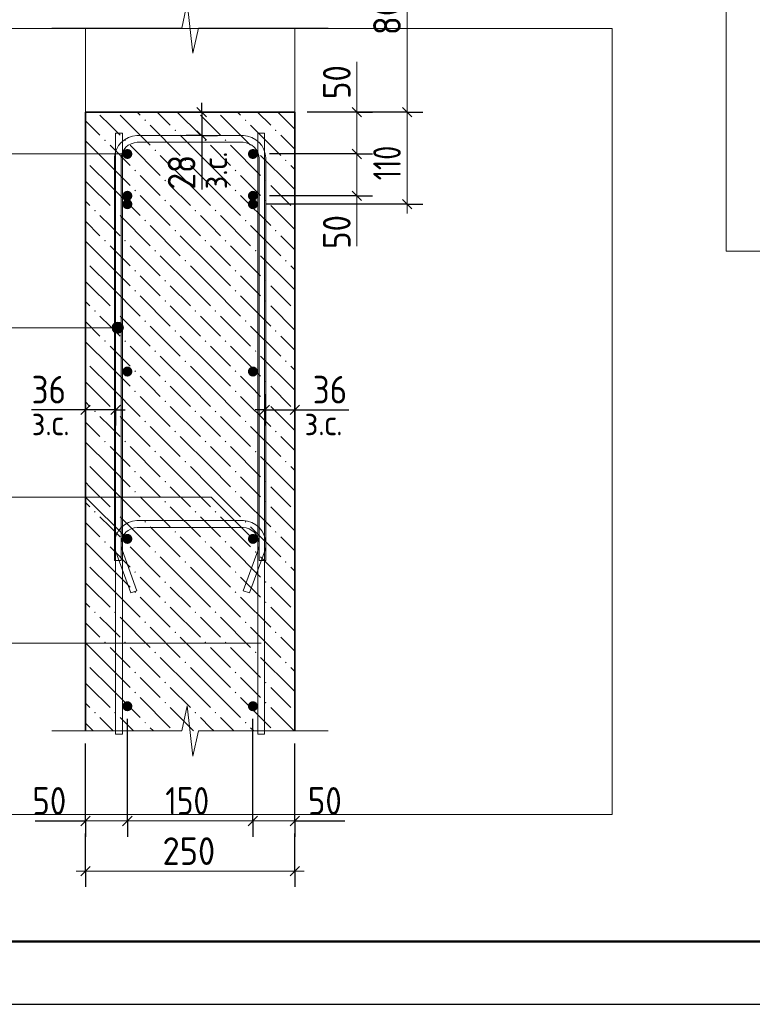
# Model space of a CAD drawing. Header units: millimetres. Extents: x 0 to 42000, y 0 to 29700.
# Tile 6 of 23: x 15552 to 21387, y 0 to 7845. Entities that reach past the tile are written whole.
import ezdxf

# ---------------------------------------------------------------- set-up
doc = ezdxf.new("R2010")
doc.units = ezdxf.units.MM
for name, color, linetype, lineweight in [('Standard', 7, 'Continuous', 25), ('ЖБ Стена верхний уровень', 7, 'Continuous', 35), ('Позиционная метка линия выноска', 7, 'Continuous', 13), ('Примечания', 7, 'Continuous', 13), ('Размерная линия_ общее', 7, 'Continuous', 13), ('Стена обрамление Г-обр.', 7, 'Continuous', 35), ('Стена обрамление П-обр.', 7, 'Continuous', 35), ('Стена фоновая арматура У1', 7, 'Continuous', 18), ('Стена фоновая арматура Х1', 7, 'Continuous', 35), ('Стена фоновая затяжка С-обр.', 52, 'Continuous', 25)]:
    doc.layers.add(name, color=color, linetype=linetype, lineweight=lineweight)
doc.layers.add('Размерная выноска', color=7, linetype='Continuous')
doc.styles.add('ISOCPEUR', font='txt')

msp = doc.modelspace()

# ---------------------------------------------------------------- hatches: boundary and pattern name
at = {"layer": 'ЖБ Стена верхний уровень', "linetype": 'Continuous', "lineweight": 18, "transparency": 33554687}
for points in [[(16545.2, 7043.9), (16551.7, 7050.4), (16558.2, 7043.9), (16551.7, 7037.4)], [(17345.2, 7043.9), (17351.7, 7050.4), (17358.2, 7043.9), (17351.7, 7037.4)], [(16785.2, 6963.9), (16791.7, 6970.4), (16798.2, 6963.9), (16791.7, 6957.4)], [(17585.2, 6963.9), (17591.7, 6970.4), (17598.2, 6963.9), (17591.7, 6957.4)], [(16225.2, 6883.9), (16231.7, 6890.4), (16238.2, 6883.9), (16231.7, 6877.4)], [(16385.2, 6883.9), (16391.7, 6890.4), (16398.2, 6883.9), (16391.7, 6877.4)], [(17025.2, 6883.9), (17031.7, 6890.4), (17038.2, 6883.9), (17031.7, 6877.4)], [(17185.2, 6883.9), (17191.7, 6890.4), (17198.2, 6883.9), (17191.7, 6877.4)], [(16625.2, 6803.9), (16631.7, 6810.4), (16638.2, 6803.9), (16631.7, 6797.4)], [(17425.2, 6803.9), (17431.7, 6810.4), (17438.2, 6803.9), (17431.7, 6797.4)], [(16076.6, 6725.5), (16078.2, 6723.9), (16076.6, 6722.3)], [(16865.2, 6723.9), (16871.7, 6730.4), (16878.2, 6723.9), (16871.7, 6717.4)], [(17665.2, 6723.9), (17671.7, 6730.4), (17678.2, 6723.9), (17671.7, 6717.4)], [(16465.2, 6643.9), (16471.7, 6650.4), (16478.2, 6643.9), (16471.7, 6637.4)], [(17265.2, 6643.9), (17271.7, 6650.4), (17278.2, 6643.9), (17271.7, 6637.4)], [(16705.2, 6563.9), (16711.7, 6570.4), (16718.2, 6563.9), (16711.7, 6557.4)], [(17505.2, 6563.9), (17511.7, 6570.4), (17518.2, 6563.9), (17511.7, 6557.4)], [(16465.2, 6483.9), (16471.7, 6490.4), (16478.2, 6483.9), (16471.7, 6477.4)], [(17265.2, 6483.9), (17271.7, 6490.4), (17278.2, 6483.9), (17271.7, 6477.4)], [(16705.2, 6403.9), (16711.7, 6410.4), (16718.2, 6403.9), (16711.7, 6397.4)], [(17505.2, 6403.9), (17511.7, 6410.4), (17518.2, 6403.9), (17511.7, 6397.4)], [(16145.2, 6323.9), (16151.7, 6330.4), (16158.2, 6323.9), (16151.7, 6317.4)], [(16305.2, 6323.9), (16311.7, 6330.4), (16318.2, 6323.9), (16311.7, 6317.4)], [(16945.2, 6323.9), (16951.7, 6330.4), (16958.2, 6323.9), (16951.7, 6317.4)], [(17105.2, 6323.9), (17111.7, 6330.4), (17118.2, 6323.9), (17111.7, 6317.4)], [(16545.2, 6243.9), (16551.7, 6250.4), (16558.2, 6243.9), (16551.7, 6237.4)], [(17345.2, 6243.9), (17351.7, 6250.4), (17358.2, 6243.9), (17351.7, 6237.4)], [(16785.2, 6163.9), (16791.7, 6170.4), (16798.2, 6163.9), (16791.7, 6157.4)], [(17585.2, 6163.9), (17591.7, 6170.4), (17598.2, 6163.9), (17591.7, 6157.4)], [(16225.2, 6083.9), (16231.7, 6090.4), (16238.2, 6083.9), (16231.7, 6077.4)], [(16385.2, 6083.9), (16391.7, 6090.4), (16398.2, 6083.9), (16391.7, 6077.4)], [(17025.2, 6083.9), (17031.7, 6090.4), (17038.2, 6083.9), (17031.7, 6077.4)], [(17185.2, 6083.9), (17191.7, 6090.4), (17198.2, 6083.9), (17191.7, 6077.4)], [(16625.2, 6003.9), (16631.7, 6010.4), (16638.2, 6003.9), (16631.7, 5997.4)], [(17425.2, 6003.9), (17431.7, 6010.4), (17438.2, 6003.9), (17431.7, 5997.4)], [(16076.6, 5925.5), (16078.2, 5923.9), (16076.6, 5922.3)], [(16865.2, 5923.9), (16871.7, 5930.4), (16878.2, 5923.9), (16871.7, 5917.4)], [(17665.2, 5923.9), (17671.7, 5930.4), (17678.2, 5923.9), (17671.7, 5917.4)], [(16465.2, 5843.9), (16471.7, 5850.4), (16478.2, 5843.9), (16471.7, 5837.4)], [(17265.2, 5843.9), (17271.7, 5850.4), (17278.2, 5843.9), (17271.7, 5837.4)], [(16705.2, 5763.9), (16711.7, 5770.4), (16718.2, 5763.9), (16711.7, 5757.4)], [(17505.2, 5763.9), (17511.7, 5770.4), (17518.2, 5763.9), (17511.7, 5757.4)], [(16465.2, 5683.9), (16471.7, 5690.4), (16478.2, 5683.9), (16471.7, 5677.4)], [(17265.2, 5683.9), (17271.7, 5690.4), (17278.2, 5683.9), (17271.7, 5677.4)], [(16705.2, 5603.9), (16711.7, 5610.4), (16718.2, 5603.9), (16711.7, 5597.4)], [(17505.2, 5603.9), (17511.7, 5610.4), (17518.2, 5603.9), (17511.7, 5597.4)], [(16145.2, 5523.9), (16151.7, 5530.4), (16158.2, 5523.9), (16151.7, 5517.4)], [(16305.2, 5523.9), (16311.7, 5530.4), (16318.2, 5523.9), (16311.7, 5517.4)], [(16945.2, 5523.9), (16951.7, 5530.4), (16958.2, 5523.9), (16951.7, 5517.4)], [(17105.2, 5523.9), (17111.7, 5530.4), (17118.2, 5523.9), (17111.7, 5517.4)], [(16545.2, 5443.9), (16551.7, 5450.4), (16558.2, 5443.9), (16551.7, 5437.4)], [(17345.2, 5443.9), (17351.7, 5450.4), (17358.2, 5443.9), (17351.7, 5437.4)], [(16785.2, 5363.9), (16791.7, 5370.4), (16798.2, 5363.9), (16791.7, 5357.4)], [(17585.2, 5363.9), (17591.7, 5370.4), (17598.2, 5363.9), (17591.7, 5357.4)], [(16225.2, 5283.9), (16231.7, 5290.4), (16238.2, 5283.9), (16231.7, 5277.4)], [(16385.2, 5283.9), (16391.7, 5290.4), (16398.2, 5283.9), (16391.7, 5277.4)], [(17025.2, 5283.9), (17031.7, 5290.4), (17038.2, 5283.9), (17031.7, 5277.4)], [(17185.2, 5283.9), (17191.7, 5290.4), (17198.2, 5283.9), (17191.7, 5277.4)], [(16625.2, 5203.9), (16631.7, 5210.4), (16638.2, 5203.9), (16631.7, 5197.4)], [(17425.2, 5203.9), (17431.7, 5210.4), (17438.2, 5203.9), (17431.7, 5197.4)], [(16076.6, 5125.5), (16078.2, 5123.9), (16076.6, 5122.3)], [(16865.2, 5123.9), (16871.7, 5130.4), (16878.2, 5123.9), (16871.7, 5117.4)], [(17665.2, 5123.9), (17671.7, 5130.4), (17678.2, 5123.9), (17671.7, 5117.4)], [(16465.2, 5043.9), (16471.7, 5050.4), (16478.2, 5043.9), (16471.7, 5037.4)], [(17265.2, 5043.9), (17271.7, 5050.4), (17278.2, 5043.9), (17271.7, 5037.4)], [(16705.2, 4963.9), (16711.7, 4970.4), (16718.2, 4963.9), (16711.7, 4957.4)], [(17505.2, 4963.9), (17511.7, 4970.4), (17518.2, 4963.9), (17511.7, 4957.4)], [(16465.2, 4883.9), (16471.7, 4890.4), (16478.2, 4883.9), (16471.7, 4877.4)], [(17265.2, 4883.9), (17271.7, 4890.4), (17278.2, 4883.9), (17271.7, 4877.4)], [(16705.2, 4803.9), (16711.7, 4810.4), (16718.2, 4803.9), (16711.7, 4797.4)], [(17505.2, 4803.9), (17511.7, 4810.4), (17518.2, 4803.9), (17511.7, 4797.4)], [(16145.2, 4723.9), (16151.7, 4730.4), (16158.2, 4723.9), (16151.7, 4717.4)], [(16305.2, 4723.9), (16311.7, 4730.4), (16318.2, 4723.9), (16311.7, 4717.4)], [(16945.2, 4723.9), (16951.7, 4730.4), (16958.2, 4723.9), (16951.7, 4717.4)], [(17105.2, 4723.9), (17111.7, 4730.4), (17118.2, 4723.9), (17111.7, 4717.4)], [(16545.2, 4643.9), (16551.7, 4650.4), (16558.2, 4643.9), (16551.7, 4637.4)], [(17345.2, 4643.9), (17351.7, 4650.4), (17358.2, 4643.9), (17351.7, 4637.4)], [(16785.2, 4563.9), (16791.7, 4570.4), (16798.2, 4563.9), (16791.7, 4557.4)], [(17585.2, 4563.9), (17591.7, 4570.4), (17598.2, 4563.9), (17591.7, 4557.4)], [(16225.2, 4483.9), (16231.7, 4490.4), (16238.2, 4483.9), (16231.7, 4477.4)], [(16385.2, 4483.9), (16391.7, 4490.4), (16398.2, 4483.9), (16391.7, 4477.4)], [(17025.2, 4483.9), (17031.7, 4490.4), (17038.2, 4483.9), (17031.7, 4477.4)], [(17185.2, 4483.9), (17191.7, 4490.4), (17198.2, 4483.9), (17191.7, 4477.4)], [(16625.2, 4403.9), (16631.7, 4410.4), (16638.2, 4403.9), (16631.7, 4397.4)], [(17425.2, 4403.9), (17431.7, 4410.4), (17438.2, 4403.9), (17431.7, 4397.4)], [(16076.6, 4325.5), (16078.2, 4323.9), (16076.6, 4322.3)], [(16865.2, 4323.9), (16871.7, 4330.4), (16878.2, 4323.9), (16871.7, 4317.4)], [(17665.2, 4323.9), (17671.7, 4330.4), (17678.2, 4323.9), (17671.7, 4317.4)], [(16465.2, 4243.9), (16471.7, 4250.4), (16478.2, 4243.9), (16471.7, 4237.4)], [(17265.2, 4243.9), (17271.7, 4250.4), (17278.2, 4243.9), (17271.7, 4237.4)], [(16705.2, 4163.9), (16711.7, 4170.4), (16718.2, 4163.9), (16711.7, 4157.4)], [(17505.2, 4163.9), (17511.7, 4170.4), (17518.2, 4163.9), (17511.7, 4157.4)], [(16465.2, 4083.9), (16471.7, 4090.4), (16478.2, 4083.9), (16471.7, 4077.4)], [(17265.2, 4083.9), (17271.7, 4090.4), (17278.2, 4083.9), (17271.7, 4077.4)], [(16705.2, 4003.9), (16711.7, 4010.4), (16718.2, 4003.9), (16711.7, 3997.4)], [(17505.2, 4003.9), (17511.7, 4010.4), (17518.2, 4003.9), (17511.7, 3997.4)], [(16145.2, 3923.9), (16151.7, 3930.4), (16158.2, 3923.9), (16151.7, 3917.4)], [(16305.2, 3923.9), (16311.7, 3930.4), (16318.2, 3923.9), (16311.7, 3917.4)], [(16945.2, 3923.9), (16951.7, 3930.4), (16958.2, 3923.9), (16951.7, 3917.4)], [(17105.2, 3923.9), (17111.7, 3930.4), (17118.2, 3923.9), (17111.7, 3917.4)], [(16545.2, 3843.9), (16551.7, 3850.4), (16558.2, 3843.9), (16551.7, 3837.4)], [(17345.2, 3843.9), (17351.7, 3850.4), (17358.2, 3843.9), (17351.7, 3837.4)], [(16785.2, 3763.9), (16791.7, 3770.4), (16798.2, 3763.9), (16791.7, 3757.4)], [(17585.2, 3763.9), (17591.7, 3770.4), (17598.2, 3763.9), (17591.7, 3757.4)], [(16225.2, 3683.9), (16231.7, 3690.4), (16238.2, 3683.9), (16231.7, 3677.4)], [(16385.2, 3683.9), (16391.7, 3690.4), (16398.2, 3683.9), (16391.7, 3677.4)], [(17025.2, 3683.9), (17031.7, 3690.4), (17038.2, 3683.9), (17031.7, 3677.4)], [(17185.2, 3683.9), (17191.7, 3690.4), (17198.2, 3683.9), (17191.7, 3677.4)], [(16625.2, 3603.9), (16631.7, 3610.4), (16638.2, 3603.9), (16631.7, 3597.4)], [(17425.2, 3603.9), (17431.7, 3610.4), (17438.2, 3603.9), (17431.7, 3597.4)], [(16865.2, 3523.9), (16871.7, 3530.4), (16878.2, 3523.9), (16871.7, 3517.4)], [(17665.2, 3523.9), (17671.7, 3530.4), (17678.2, 3523.9), (17671.7, 3517.4)], [(16076.6, 3525.5), (16078.2, 3523.9), (16076.6, 3522.3)], [(16465.2, 3443.9), (16471.7, 3450.4), (16478.2, 3443.9), (16471.7, 3437.4)], [(17265.2, 3443.9), (17271.7, 3450.4), (17278.2, 3443.9), (17271.7, 3437.4)], [(16705.2, 3363.9), (16711.7, 3370.4), (16718.2, 3363.9), (16711.7, 3357.4)], [(17505.2, 3363.9), (17511.7, 3370.4), (17518.2, 3363.9), (17511.7, 3357.4)], [(16465.2, 3283.9), (16471.7, 3290.4), (16478.2, 3283.9), (16471.7, 3277.4)], [(17265.2, 3283.9), (17271.7, 3290.4), (17278.2, 3283.9), (17271.7, 3277.4)], [(16705.2, 3203.9), (16711.7, 3210.4), (16718.2, 3203.9), (16711.7, 3197.4)], [(17505.2, 3203.9), (17511.7, 3210.4), (17518.2, 3203.9), (17511.7, 3197.4)], [(16145.2, 3123.9), (16151.7, 3130.4), (16158.2, 3123.9), (16151.7, 3117.4)], [(16305.2, 3123.9), (16311.7, 3130.4), (16318.2, 3123.9), (16311.7, 3117.4)], [(16945.2, 3123.9), (16951.7, 3130.4), (16958.2, 3123.9), (16951.7, 3117.4)], [(17105.2, 3123.9), (17111.7, 3130.4), (17118.2, 3123.9), (17111.7, 3117.4)], [(16545.2, 3043.9), (16551.7, 3050.4), (16558.2, 3043.9), (16551.7, 3037.4)], [(17345.2, 3043.9), (17351.7, 3050.4), (17358.2, 3043.9), (17351.7, 3037.4)], [(16785.2, 2963.9), (16791.7, 2970.4), (16798.2, 2963.9), (16791.7, 2957.4)], [(17585.2, 2963.9), (17591.7, 2970.4), (17598.2, 2963.9), (17591.7, 2957.4)], [(16225.2, 2883.9), (16231.7, 2890.4), (16238.2, 2883.9), (16231.7, 2877.4)], [(16385.2, 2883.9), (16391.7, 2890.4), (16398.2, 2883.9), (16391.7, 2877.4)], [(17025.2, 2883.9), (17031.7, 2890.4), (17038.2, 2883.9), (17031.7, 2877.4)], [(17185.2, 2883.9), (17191.7, 2890.4), (17198.2, 2883.9), (17191.7, 2877.4)], [(16625.2, 2803.9), (16631.7, 2810.4), (16638.2, 2803.9), (16631.7, 2797.4)], [(17425.2, 2803.9), (17431.7, 2810.4), (17438.2, 2803.9), (17431.7, 2797.4)], [(16076.6, 2725.5), (16078.2, 2723.9), (16076.6, 2722.3)], [(16865.2, 2723.9), (16871.7, 2730.4), (16878.2, 2723.9), (16871.7, 2717.4)], [(17665.2, 2723.9), (17671.7, 2730.4), (17678.2, 2723.9), (17671.7, 2717.4)], [(16465.2, 2643.9), (16471.7, 2650.4), (16478.2, 2643.9), (16471.7, 2637.4)], [(17265.2, 2643.9), (17271.7, 2650.4), (17278.2, 2643.9), (17271.7, 2637.4)], [(16705.2, 2563.9), (16711.7, 2570.4), (16718.2, 2563.9), (16711.7, 2557.4)], [(17505.2, 2563.9), (17511.7, 2570.4), (17518.2, 2563.9), (17511.7, 2557.4)], [(16465.2, 2483.9), (16471.7, 2490.4), (16478.2, 2483.9), (16471.7, 2477.4)], [(17265.2, 2483.9), (17271.7, 2490.4), (17278.2, 2483.9), (17271.7, 2477.4)], [(16705.2, 2403.9), (16711.7, 2410.4), (16718.2, 2403.9), (16711.7, 2397.4)], [(17505.2, 2403.9), (17511.7, 2410.4), (17518.2, 2403.9), (17511.7, 2397.4)], [(16145.2, 2323.9), (16151.7, 2330.4), (16158.2, 2323.9), (16151.7, 2317.4)], [(16305.2, 2323.9), (16311.7, 2330.4), (16318.2, 2323.9), (16311.7, 2317.4)], [(16945.2, 2323.9), (16951.7, 2330.4), (16958.2, 2323.9), (16951.7, 2317.4)], [(17105.2, 2323.9), (17111.7, 2330.4), (17118.2, 2323.9), (17111.7, 2317.4)], [(16545.2, 2243.9), (16551.7, 2250.4), (16558.2, 2243.9), (16551.7, 2237.4)], [(17345.2, 2243.9), (17351.7, 2250.4), (17358.2, 2243.9), (17351.7, 2237.4)]]:
    msp.add_hatch(color=7, dxfattribs=at).paths.add_polyline_path(points, flags=16)
at = {"layer": 'Позиционная метка линия выноска', "linetype": 'Continuous', "lineweight": 13, "transparency": 33554687}
for points in [[(16294.6, 5368), (16294.6, 5413), (16288.3, 5390.5)], [(16294.6, 5413), (16310.8, 5351.8), (16310.8, 5429.2)], [(16294.6, 5413), (16294.6, 5368), (16310.8, 5351.8)], [(16310.8, 5429.2), (16333.3, 5345.5), (16333.3, 5435.5)], [(16310.8, 5429.2), (16310.8, 5351.8), (16333.3, 5345.5)], [(16333.3, 5435.5), (16333.3, 5345.5), (16355.8, 5351.8)], [(16333.3, 5435.5), (16355.8, 5351.8), (16355.8, 5429.2)], [(16355.8, 5429.2), (16355.8, 5351.8), (16372, 5368)], [(16355.8, 5429.2), (16372, 5368), (16372, 5413)], [(16372, 5413), (16372, 5368), (16378.3, 5390.5)]]:
    msp.add_hatch(color=7, dxfattribs=at).paths.add_polyline_path(points)
at = {"layer": 'Стена обрамление Г-обр.', "linetype": 'Continuous', "lineweight": 13, "transparency": 33554687}
for points in [[(16450, 6774.9), (16446.9, 6790.2), (16438.2, 6803.2), (16425.3, 6811.9), (16410, 6814.9), (16394.7, 6811.9), (16381.7, 6803.2), (16373, 6790.2), (16370, 6774.9), (16373, 6759.6), (16381.7, 6746.6), (16394.7, 6738), (16410, 6734.9), (16425.3, 6738), (16438.2, 6746.6), (16446.9, 6759.6)], [(17450, 6774.9), (17446.9, 6790.2), (17438.2, 6803.2), (17425.3, 6811.9), (17410, 6814.9), (17394.7, 6811.9), (17381.7, 6803.2), (17373, 6790.2), (17370, 6774.9), (17373, 6759.6), (17381.7, 6746.6), (17394.7, 6738), (17410, 6734.9), (17425.3, 6738), (17438.2, 6746.6), (17446.9, 6759.6)], [(16450, 6441.6), (16446.9, 6456.9), (16438.2, 6469.9), (16425.3, 6478.5), (16410, 6481.6), (16394.7, 6478.5), (16381.7, 6469.9), (16373, 6456.9), (16370, 6441.6), (16373, 6426.3), (16381.7, 6413.3), (16394.7, 6404.6), (16410, 6401.6), (16425.3, 6404.6), (16438.2, 6413.3), (16446.9, 6426.3)], [(17450, 6441.6), (17446.9, 6456.9), (17438.2, 6469.9), (17425.3, 6478.5), (17410, 6481.6), (17394.7, 6478.5), (17381.7, 6469.9), (17373, 6456.9), (17370, 6441.6), (17373, 6426.3), (17381.7, 6413.3), (17394.7, 6404.6), (17410, 6401.6), (17425.3, 6404.6), (17438.2, 6413.3), (17446.9, 6426.3)]]:
    msp.add_hatch(color=7, dxfattribs=at).paths.add_polyline_path(points)
at = {"layer": 'Стена фоновая арматура Х1', "linetype": 'Continuous', "lineweight": 18, "transparency": 33554687}
for points in [[(16450, 6374.9), (16446.9, 6390.2), (16438.3, 6403.2), (16425.3, 6411.9), (16410, 6414.9), (16394.7, 6411.9), (16381.7, 6403.2), (16373, 6390.2), (16370, 6374.9), (16373, 6359.6), (16381.7, 6346.6), (16394.7, 6338), (16410, 6334.9), (16425.3, 6338), (16438.3, 6346.6), (16446.9, 6359.6)], [(17450, 6374.9), (17446.9, 6390.2), (17438.3, 6403.2), (17425.3, 6411.9), (17410, 6414.9), (17394.7, 6411.9), (17381.7, 6403.2), (17373, 6390.2), (17370, 6374.9), (17373, 6359.6), (17381.7, 6346.6), (17394.7, 6338), (17410, 6334.9), (17425.3, 6338), (17438.3, 6346.6), (17446.9, 6359.6)], [(16450, 5041.6), (16446.9, 5056.9), (16438.3, 5069.9), (16425.3, 5078.5), (16410, 5081.6), (16394.7, 5078.5), (16381.7, 5069.9), (16373, 5056.9), (16370, 5041.6), (16373, 5026.3), (16381.7, 5013.3), (16394.7, 5004.6), (16410, 5001.6), (16425.3, 5004.6), (16438.3, 5013.3), (16446.9, 5026.3)], [(17450, 5041.6), (17446.9, 5056.9), (17438.3, 5069.9), (17425.3, 5078.5), (17410, 5081.6), (17394.7, 5078.5), (17381.7, 5069.9), (17373, 5056.9), (17370, 5041.6), (17373, 5026.3), (17381.7, 5013.3), (17394.7, 5004.6), (17410, 5001.6), (17425.3, 5004.6), (17438.3, 5013.3), (17446.9, 5026.3)], [(16450, 3708.2), (16446.9, 3723.5), (16438.3, 3736.5), (16425.3, 3745.2), (16410, 3748.2), (16394.7, 3745.2), (16381.7, 3736.5), (16373, 3723.5), (16370, 3708.2), (16373, 3692.9), (16381.7, 3680), (16394.7, 3671.3), (16410, 3668.2), (16425.3, 3671.3), (16438.3, 3680), (16446.9, 3692.9)], [(17450, 3708.2), (17446.9, 3723.5), (17438.3, 3736.5), (17425.3, 3745.2), (17410, 3748.2), (17394.7, 3745.2), (17381.7, 3736.5), (17373, 3723.5), (17370, 3708.2), (17373, 3692.9), (17381.7, 3680), (17394.7, 3671.3), (17410, 3668.2), (17425.3, 3671.3), (17438.3, 3680), (17446.9, 3692.9)], [(16450, 2374.9), (16446.9, 2390.2), (16438.3, 2403.2), (16425.3, 2411.9), (16410, 2414.9), (16394.7, 2411.9), (16381.7, 2403.2), (16373, 2390.2), (16370, 2374.9), (16373, 2359.6), (16381.7, 2346.6), (16394.7, 2338), (16410, 2334.9), (16425.3, 2338), (16438.3, 2346.6), (16446.9, 2359.6)], [(17450, 2374.9), (17446.9, 2390.2), (17438.3, 2403.2), (17425.3, 2411.9), (17410, 2414.9), (17394.7, 2411.9), (17381.7, 2403.2), (17373, 2390.2), (17370, 2374.9), (17373, 2359.6), (17381.7, 2346.6), (17394.7, 2338), (17410, 2334.9), (17425.3, 2338), (17438.3, 2346.6), (17446.9, 2359.6)]]:
    msp.add_hatch(color=7, dxfattribs=at).paths.add_polyline_path(points)

# ---------------------------------------------------------------- linework, layer by layer
at = {"layer": 'Standard', "color": 7, "linetype": 'Continuous', "lineweight": 25, "transparency": 33554687}
for p, q in [((16964.6, 7145.7), (17039.6, 7070.7)), ((18200.4, 7145.7), (18275.4, 7070.7)), ((16964.6, 6959.1), (17039.6, 6884.1)), ((18200.4, 6812.4), (18275.4, 6737.4)), ((18200.4, 6479.1), (18275.4, 6404.1)), ((16114.1, 4774.4), (16039.1, 4699.4)), ((16354.1, 4774.4), (16279.1, 4699.4)), ((17466.1, 4699.4), (17541.1, 4774.4)), ((17706.1, 4699.4), (17781.1, 4774.4))]:
    msp.add_line(p, q, dxfattribs=at)
at = {"layer": 'Standard', "color": 7, "linetype": 'Continuous', "lineweight": -3, "transparency": 33554687}
for p, q in [((17002.1, 7108.2), (17002.1, 7183.2)), ((17002.1, 7108.2), (16877.1, 7108.2)), ((17002.1, 7108.2), (17127.1, 7108.2)), ((17002.1, 7108.2), (17002.1, 6921.6)), ((18237.9, 7108.2), (18113, 7108.2)), ((18237.9, 7108.2), (18362.9, 7108.2)), ((17002.1, 6921.6), (16877.1, 6921.6)), ((17002.1, 6921.6), (17127.1, 6921.6)), ((17002.1, 6921.6), (17002.1, 6846.6)), ((18237.9, 6774.9), (18113, 6774.9)), ((18237.9, 6774.9), (18362.9, 6774.9)), ((18237.9, 6441.6), (18113, 6441.6)), ((18237.9, 6441.6), (18362.9, 6441.6)), ((16076.6, 4736.9), (16076.6, 4861.9)), ((16316.6, 4736.9), (16316.6, 4861.9)), ((17503.6, 4736.9), (17503.6, 4861.9)), ((17743.6, 4736.9), (17743.6, 4861.9)), ((16076.6, 4736.9), (16001.6, 4736.9)), ((16076.6, 4736.9), (16076.6, 4611.9)), ((16316.6, 4736.9), (16076.6, 4736.9)), ((16316.6, 4736.9), (16316.6, 4611.9)), ((16316.6, 4736.9), (16391.6, 4736.9)), ((17503.6, 4736.9), (17428.6, 4736.9)), ((17503.6, 4736.9), (17503.6, 4611.9)), ((17503.6, 4736.9), (17743.6, 4736.9)), ((17743.6, 4736.9), (17743.6, 4611.9)), ((17743.6, 4736.9), (17818.6, 4736.9))]:
    msp.add_line(p, q, dxfattribs=at)
at = {"layer": 'Standard', "color": 7, "linetype": 'Continuous', "lineweight": 13, "transparency": 33554687}
for p, q in [((18237.9, 7108.2), (18237.9, 7183.2)), ((18237.9, 7108.2), (18237.9, 6774.9)), ((18237.9, 6774.9), (18237.9, 6441.6)), ((18237.9, 6441.6), (18237.9, 6366.6))]:
    msp.add_line(p, q, dxfattribs=at)
at = {"layer": 'Standard', "color": 7, "linetype": 'Continuous', "lineweight": 25, "transparency": 33554687}
msp.add_lwpolyline([(0, 0), (42000, 0), (42000, 29700), (0, 29700), (0, 0)], close=True, dxfattribs=at)
at = {"layer": 'Standard', "color": 7, "linetype": 'Continuous', "lineweight": 50, "transparency": 33554687}
msp.add_lwpolyline([(2000, 29200), (41500, 29200), (41500, 500), (2000, 500), (2000, 29200)], close=True, dxfattribs=at)
at = {"layer": 'Standard', "color": 7, "linetype": 'Continuous', "lineweight": 13, "transparency": 33554687}
for points in [[(41500, 29200), (21180, 29200), (21180, 6000), (41500, 6000), (41500, 29200)], [(23000, 28700), (2000, 28700), (2000, 500), (23000, 500), (23000, 28700)]]:
    msp.add_lwpolyline(points, dxfattribs=at)
at = {"layer": 'Standard', "color": 254, "linetype": 'Continuous', "lineweight": 13, "true_color": 0xc4c4ff, "transparency": 33554687}
msp.add_lwpolyline([(13798.3, 1511.1), (20271.2, 1511.1), (20271.2, 7774.9), (13798.3, 7774.9), (13798.3, 1511.1)], dxfattribs=at)
at = {"layer": 'Standard', "color": 7, "linetype": 'Continuous', "lineweight": -3, "transparency": 33554687}
for points in [[(18237.9, 7108.2), (18220.9, 7108.2), (18220.9, 7108.2), (17876.6, 7108.2)], [(18237.9, 6774.9), (18220.9, 6774.9), (18220.9, 6774.9), (17543.3, 6774.9)], [(18237.9, 6441.6), (18220.9, 6441.6), (18220.9, 6441.6), (17543.3, 6441.6)]]:
    msp.add_lwpolyline(points, dxfattribs=at)
at = {"layer": 'ЖБ Стена верхний уровень', "color": 7, "linetype": 'Continuous', "lineweight": 35, "transparency": 33554687}
for p, q in [((16076.6, 7108.2), (16076.6, 2177.7)), ((17743.3, 7108.2), (16076.6, 7108.2)), ((17743.3, 2177.7), (17743.3, 7108.2))]:
    msp.add_line(p, q, dxfattribs=at)
at = {"layer": 'ЖБ Стена верхний уровень', "color": 9, "linetype": 'Continuous', "lineweight": 18, "true_color": 0xc7c7c7, "transparency": 33554687}
for p, q in [((16271.7, 7003.9), (16191.7, 7083.9)), ((16351.7, 7083.9), (16591.7, 6843.9)), ((16487.3, 7108.2), (16511.7, 7083.9)), ((16647.4, 7108.2), (16751.7, 7003.9)), ((16807.3, 7108.2), (16991.7, 6923.9)), ((17071.7, 7003.9), (16991.7, 7083.9)), ((17151.7, 7083.9), (17391.7, 6843.9)), ((17287.3, 7108.2), (17311.7, 7083.9)), ((17447.4, 7108.2), (17551.7, 7003.9)), ((17607.3, 7108.2), (17743.3, 6972.3)), ((16076.6, 7039), (16191.7, 6923.9)), ((16351.7, 6923.9), (16271.7, 7003.9)), ((16591.7, 7003.9), (16831.7, 6763.9)), ((17151.7, 6923.9), (17071.7, 7003.9)), ((17391.7, 7003.9), (17631.7, 6763.9)), ((17071.7, 6683.9), (16831.7, 6923.9)), ((17743.3, 6812.3), (17631.7, 6923.9)), ((16271.7, 6683.9), (16076.6, 6879)), ((16271.7, 6843.9), (16431.7, 6683.9)), ((16431.7, 6843.9), (16671.7, 6603.9)), ((17071.7, 6843.9), (17231.7, 6683.9)), ((17231.7, 6843.9), (17471.7, 6603.9)), ((16911.7, 6523.9), (16671.7, 6763.9)), ((17711.7, 6523.9), (17471.7, 6763.9)), ((16111.7, 6683.9), (16271.7, 6523.9)), ((16271.7, 6683.9), (16431.7, 6523.9)), ((16911.7, 6683.9), (17071.7, 6523.9)), ((17071.7, 6683.9), (17231.7, 6523.9)), ((17711.7, 6683.9), (17743.3, 6652.3)), ((16591.7, 6523.9), (16511.7, 6603.9)), ((17391.7, 6523.9), (17311.7, 6603.9)), ((16111.7, 6523.9), (16076.6, 6559)), ((16111.7, 6523.9), (16271.7, 6363.9)), ((16271.7, 6523.9), (16511.7, 6283.9)), ((16671.7, 6443.9), (16591.7, 6523.9)), ((16751.7, 6523.9), (16911.7, 6363.9)), ((16911.7, 6523.9), (17071.7, 6363.9)), ((17071.7, 6523.9), (17311.7, 6283.9)), ((17471.7, 6443.9), (17391.7, 6523.9)), ((17551.7, 6523.9), (17711.7, 6363.9)), ((17711.7, 6523.9), (17743.3, 6492.3)), ((16511.7, 6443.9), (16751.7, 6203.9)), ((17311.7, 6443.9), (17551.7, 6203.9)), ((16076.6, 6399), (16111.7, 6363.9)), ((16751.7, 6363.9), (16991.7, 6123.9)), ((17551.7, 6363.9), (17743.3, 6172.3)), ((16271.7, 6203.9), (16191.7, 6283.9)), ((16351.7, 6283.9), (16591.7, 6043.9)), ((17071.7, 6203.9), (16991.7, 6283.9)), ((17151.7, 6283.9), (17391.7, 6043.9)), ((16076.6, 6239), (16191.7, 6123.9)), ((16351.7, 6123.9), (16271.7, 6203.9)), ((16591.7, 6203.9), (16831.7, 5963.9)), ((17151.7, 6123.9), (17071.7, 6203.9)), ((17391.7, 6203.9), (17631.7, 5963.9)), ((17071.7, 5883.9), (16831.7, 6123.9)), ((17743.3, 6012.3), (17631.7, 6123.9)), ((16271.7, 5883.9), (16076.6, 6079)), ((16271.7, 6043.9), (16431.7, 5883.9)), ((16431.7, 6043.9), (16671.7, 5803.9)), ((17071.7, 6043.9), (17231.7, 5883.9)), ((17231.7, 6043.9), (17471.7, 5803.9)), ((16911.7, 5723.9), (16671.7, 5963.9)), ((17711.7, 5723.9), (17471.7, 5963.9)), ((16111.7, 5883.9), (16271.7, 5723.9)), ((16271.7, 5883.9), (16431.7, 5723.9)), ((16911.7, 5883.9), (17071.7, 5723.9)), ((17071.7, 5883.9), (17231.7, 5723.9)), ((17711.7, 5883.9), (17743.3, 5852.3)), ((16111.7, 5723.9), (16076.6, 5759)), ((16591.7, 5723.9), (16511.7, 5803.9)), ((17391.7, 5723.9), (17311.7, 5803.9)), ((16111.7, 5723.9), (16271.7, 5563.9)), ((16271.7, 5723.9), (16511.7, 5483.9)), ((16671.7, 5643.9), (16591.7, 5723.9)), ((16751.7, 5723.9), (16911.7, 5563.9)), ((16911.7, 5723.9), (17071.7, 5563.9)), ((17071.7, 5723.9), (17311.7, 5483.9)), ((17471.7, 5643.9), (17391.7, 5723.9)), ((17551.7, 5723.9), (17711.7, 5563.9)), ((17711.7, 5723.9), (17743.3, 5692.3)), ((16076.6, 5599), (16111.7, 5563.9)), ((16511.7, 5643.9), (16751.7, 5403.9)), ((17311.7, 5643.9), (17551.7, 5403.9)), ((16751.7, 5563.9), (16991.7, 5323.9)), ((17551.7, 5563.9), (17743.3, 5372.3)), ((16076.6, 5439), (16191.7, 5323.9)), ((16271.7, 5403.9), (16191.7, 5483.9)), ((16351.7, 5483.9), (16591.7, 5243.9)), ((17071.7, 5403.9), (16991.7, 5483.9)), ((17151.7, 5483.9), (17391.7, 5243.9)), ((16351.7, 5323.9), (16271.7, 5403.9)), ((16591.7, 5403.9), (16831.7, 5163.9)), ((17151.7, 5323.9), (17071.7, 5403.9)), ((17391.7, 5403.9), (17631.7, 5163.9)), ((16271.7, 5083.9), (16076.6, 5279)), ((17071.7, 5083.9), (16831.7, 5323.9)), ((17743.3, 5212.3), (17631.7, 5323.9)), ((16271.7, 5243.9), (16431.7, 5083.9)), ((16431.7, 5243.9), (16671.7, 5003.9)), ((17071.7, 5243.9), (17231.7, 5083.9)), ((17231.7, 5243.9), (17471.7, 5003.9)), ((16911.7, 4923.9), (16671.7, 5163.9)), ((17711.7, 4923.9), (17471.7, 5163.9)), ((16111.7, 5083.9), (16271.7, 4923.9)), ((16271.7, 5083.9), (16431.7, 4923.9)), ((16911.7, 5083.9), (17071.7, 4923.9)), ((17071.7, 5083.9), (17231.7, 4923.9)), ((17711.7, 5083.9), (17743.3, 5052.3)), ((16111.7, 4923.9), (16076.6, 4959)), ((16591.7, 4923.9), (16511.7, 5003.9)), ((17391.7, 4923.9), (17311.7, 5003.9)), ((16111.7, 4923.9), (16271.7, 4763.9)), ((16271.7, 4923.9), (16511.7, 4683.9)), ((16671.7, 4843.9), (16591.7, 4923.9)), ((16751.7, 4923.9), (16911.7, 4763.9)), ((16911.7, 4923.9), (17071.7, 4763.9)), ((17071.7, 4923.9), (17311.7, 4683.9)), ((17471.7, 4843.9), (17391.7, 4923.9)), ((17551.7, 4923.9), (17711.7, 4763.9)), ((17711.7, 4923.9), (17743.3, 4892.3)), ((16076.6, 4799), (16111.7, 4763.9)), ((16511.7, 4843.9), (16751.7, 4603.9)), ((17311.7, 4843.9), (17551.7, 4603.9)), ((16751.7, 4763.9), (16991.7, 4523.9)), ((17551.7, 4763.9), (17743.3, 4572.3)), ((16076.6, 4639), (16191.7, 4523.9)), ((16271.7, 4603.9), (16191.7, 4683.9)), ((16351.7, 4683.9), (16591.7, 4443.9)), ((17071.7, 4603.9), (16991.7, 4683.9)), ((17151.7, 4683.9), (17391.7, 4443.9)), ((16351.7, 4523.9), (16271.7, 4603.9)), ((16591.7, 4603.9), (16831.7, 4363.9)), ((17151.7, 4523.9), (17071.7, 4603.9)), ((17391.7, 4603.9), (17631.7, 4363.9)), ((16271.7, 4283.9), (16076.6, 4479)), ((17071.7, 4283.9), (16831.7, 4523.9)), ((17743.3, 4412.3), (17631.7, 4523.9)), ((16271.7, 4443.9), (16431.7, 4283.9)), ((16431.7, 4443.9), (16671.7, 4203.9)), ((17071.7, 4443.9), (17231.7, 4283.9)), ((17231.7, 4443.9), (17471.7, 4203.9)), ((16911.7, 4123.9), (16671.7, 4363.9)), ((17711.7, 4123.9), (17471.7, 4363.9)), ((16111.7, 4283.9), (16271.7, 4123.9)), ((16271.7, 4283.9), (16431.7, 4123.9)), ((16911.7, 4283.9), (17071.7, 4123.9)), ((17071.7, 4283.9), (17231.7, 4123.9)), ((17711.7, 4283.9), (17743.3, 4252.3)), ((16111.7, 4123.9), (16076.6, 4159)), ((16591.7, 4123.9), (16511.7, 4203.9)), ((17391.7, 4123.9), (17311.7, 4203.9)), ((16111.7, 4123.9), (16271.7, 3963.9)), ((16271.7, 4123.9), (16511.7, 3883.9)), ((16671.7, 4043.9), (16591.7, 4123.9)), ((16751.7, 4123.9), (16911.7, 3963.9)), ((16911.7, 4123.9), (17071.7, 3963.9)), ((17071.7, 4123.9), (17311.7, 3883.9)), ((17471.7, 4043.9), (17391.7, 4123.9)), ((17551.7, 4123.9), (17711.7, 3963.9)), ((17711.7, 4123.9), (17743.3, 4092.3)), ((16511.7, 4043.9), (16751.7, 3803.9)), ((17311.7, 4043.9), (17551.7, 3803.9)), ((16076.6, 3999), (16111.7, 3963.9)), ((16751.7, 3963.9), (16991.7, 3723.9)), ((17551.7, 3963.9), (17743.3, 3772.3)), ((16271.7, 3803.9), (16191.7, 3883.9)), ((16351.7, 3883.9), (16591.7, 3643.9)), ((17071.7, 3803.9), (16991.7, 3883.9)), ((17151.7, 3883.9), (17391.7, 3643.9)), ((16076.6, 3839), (16191.7, 3723.9)), ((16351.7, 3723.9), (16271.7, 3803.9)), ((16591.7, 3803.9), (16831.7, 3563.9)), ((17151.7, 3723.9), (17071.7, 3803.9)), ((17391.7, 3803.9), (17631.7, 3563.9)), ((17071.7, 3483.9), (16831.7, 3723.9)), ((17743.3, 3612.3), (17631.7, 3723.9)), ((16271.7, 3483.9), (16076.6, 3679)), ((16271.7, 3643.9), (16431.7, 3483.9)), ((16431.7, 3643.9), (16671.7, 3403.9)), ((17071.7, 3643.9), (17231.7, 3483.9)), ((17231.7, 3643.9), (17471.7, 3403.9)), ((16911.7, 3323.9), (16671.7, 3563.9)), ((17711.7, 3323.9), (17471.7, 3563.9)), ((16111.7, 3483.9), (16271.7, 3323.9)), ((16271.7, 3483.9), (16431.7, 3323.9)), ((16911.7, 3483.9), (17071.7, 3323.9)), ((17071.7, 3483.9), (17231.7, 3323.9)), ((17711.7, 3483.9), (17743.3, 3452.3)), ((16591.7, 3323.9), (16511.7, 3403.9)), ((17391.7, 3323.9), (17311.7, 3403.9)), ((16111.7, 3323.9), (16076.6, 3359)), ((16111.7, 3323.9), (16271.7, 3163.9)), ((16271.7, 3323.9), (16511.7, 3083.9)), ((16671.7, 3243.9), (16591.7, 3323.9)), ((16751.7, 3323.9), (16911.7, 3163.9)), ((16911.7, 3323.9), (17071.7, 3163.9)), ((17071.7, 3323.9), (17311.7, 3083.9)), ((17471.7, 3243.9), (17391.7, 3323.9)), ((17551.7, 3323.9), (17711.7, 3163.9)), ((17711.7, 3323.9), (17743.3, 3292.3)), ((16511.7, 3243.9), (16751.7, 3003.9)), ((17311.7, 3243.9), (17551.7, 3003.9)), ((16076.6, 3199), (16111.7, 3163.9)), ((16751.7, 3163.9), (16991.7, 2923.9)), ((17551.7, 3163.9), (17743.3, 2972.3)), ((16271.7, 3003.9), (16191.7, 3083.9)), ((16351.7, 3083.9), (16591.7, 2843.9)), ((17071.7, 3003.9), (16991.7, 3083.9)), ((17151.7, 3083.9), (17391.7, 2843.9)), ((16076.6, 3039), (16191.7, 2923.9)), ((16351.7, 2923.9), (16271.7, 3003.9)), ((16591.7, 3003.9), (16831.7, 2763.9)), ((17151.7, 2923.9), (17071.7, 3003.9)), ((17391.7, 3003.9), (17631.7, 2763.9)), ((17071.7, 2683.9), (16831.7, 2923.9)), ((17743.3, 2812.3), (17631.7, 2923.9)), ((16271.7, 2683.9), (16076.6, 2879)), ((16271.7, 2843.9), (16431.7, 2683.9)), ((16431.7, 2843.9), (16671.7, 2603.9)), ((17071.7, 2843.9), (17231.7, 2683.9)), ((17231.7, 2843.9), (17471.7, 2603.9)), ((16911.7, 2523.9), (16671.7, 2763.9)), ((17711.7, 2523.9), (17471.7, 2763.9)), ((16111.7, 2683.9), (16271.7, 2523.9)), ((16271.7, 2683.9), (16431.7, 2523.9)), ((16911.7, 2683.9), (17071.7, 2523.9)), ((17071.7, 2683.9), (17231.7, 2523.9)), ((17711.7, 2683.9), (17743.3, 2652.3)), ((16591.7, 2523.9), (16511.7, 2603.9)), ((17391.7, 2523.9), (17311.7, 2603.9)), ((16111.7, 2523.9), (16076.6, 2559)), ((16111.7, 2523.9), (16271.7, 2363.9)), ((16271.7, 2523.9), (16511.7, 2283.9)), ((16671.7, 2443.9), (16591.7, 2523.9)), ((16751.7, 2523.9), (16911.7, 2363.9)), ((16911.7, 2523.9), (17071.7, 2363.9)), ((17071.7, 2523.9), (17311.7, 2283.9)), ((17471.7, 2443.9), (17391.7, 2523.9)), ((17551.7, 2523.9), (17711.7, 2363.9)), ((17711.7, 2523.9), (17743.3, 2492.3)), ((16511.7, 2443.9), (16751.7, 2203.9)), ((17311.7, 2443.9), (17551.7, 2203.9)), ((16076.6, 2399), (16111.7, 2363.9)), ((16751.7, 2363.9), (16937.9, 2177.7)), ((17551.7, 2363.9), (17737.9, 2177.7)), ((16271.7, 2203.9), (16191.7, 2283.9)), ((16351.7, 2283.9), (16457.9, 2177.7)), ((17071.7, 2203.9), (16991.7, 2283.9)), ((17151.7, 2283.9), (17257.9, 2177.7)), ((16076.6, 2239), (16137.9, 2177.7)), ((16297.9, 2177.7), (16271.7, 2203.9)), ((16591.7, 2203.9), (16617.9, 2177.7)), ((17097.9, 2177.7), (17071.7, 2203.9)), ((17391.7, 2203.9), (17417.9, 2177.7))]:
    msp.add_line(p, q, dxfattribs=at)
at = {"layer": 'Позиционная метка линия выноска', "color": 7, "linetype": 'Continuous', "lineweight": 13, "transparency": 33554687}
for p, q in [((16410, 6774.9), (13686.6, 6774.9)), ((16333.3, 5435.5), (16333.3, 5435.5)), ((13536.6, 5390.5), (16333.3, 5390.5)), ((16288.3, 5390.5), (16288.3, 5390.5)), ((16333.3, 5345.5), (16333.3, 5345.5)), ((16378.3, 5390.5), (16378.3, 5390.5)), ((16410, 3708.2), (16076.6, 4041.6)), ((17476.6, 2877.2), (13536.6, 2877.2))]:
    msp.add_line(p, q, dxfattribs=at)
msp.add_lwpolyline([(13476.6, 4041.6), (17076.6, 4041.6), (17410, 3708.2)], dxfattribs=at)
msp.add_circle((16333.3, 5390.5), 45, dxfattribs=at)
at = {"layer": 'Примечания', "color": 7, "linetype": 'Continuous', "lineweight": 13, "transparency": 33554687}
for p, q in [((16843.5, 7778.1), (16887.5, 7978.1)), ((16887.5, 7978.1), (16931.5, 7578.1)), ((15809.6, 7778.1), (16843.5, 7778.1)), ((16076.6, 7778.1), (16076.6, 7108.2)), ((16931.5, 7578.1), (16975.5, 7778.1)), ((16975.5, 7778.1), (18009.6, 7778.1)), ((17743.3, 7778.1), (17743.3, 7108.2)), ((18009.6, 7778.1), (18009.6, 7778.1)), ((16843.5, 2177.7), (16887.5, 2377.7)), ((16887.5, 2377.7), (16931.5, 1977.7)), ((15809.6, 2177.7), (16843.5, 2177.7)), ((16931.5, 1977.7), (16975.5, 2177.7)), ((16975.5, 2177.7), (18009.6, 2177.7)), ((18009.6, 2177.7), (18009.6, 2177.7))]:
    msp.add_line(p, q, dxfattribs=at)
at = {"layer": 'Размерная выноска', "color": 7, "linetype": 'Continuous', "lineweight": 13, "transparency": 33554687}
for p, q in [((18237.9, 7108.2), (18237.9, 7508.2)), ((18237.9, 6041.6), (18237.9, 6441.6))]:
    msp.add_line(p, q, dxfattribs=at)
at = {"layer": 'Размерная выноска', "color": 7, "linetype": 'Continuous', "lineweight": -3, "transparency": 33554687}
for p, q in [((17002.1, 6921.6), (17002.1, 6491.3)), ((16076.6, 4736.9), (15646.4, 4736.9)), ((17743.6, 4736.9), (18173.8, 4736.9)), ((15676.6, 1460.5), (16076.6, 1460.5)), ((17743.3, 1460.5), (18143.3, 1460.5))]:
    msp.add_line(p, q, dxfattribs=at)
at = {"layer": 'Размерная линия_ общее', "color": 7, "linetype": 'Continuous', "lineweight": 13, "transparency": 33554687}
for p, q in [((18637.9, 8774.9), (18637.9, 7108.2)), ((18637.9, 7108.2), (18637.9, 6374.9)), ((18637.9, 6374.9), (18637.9, 6299.9)), ((16076.6, 1460.5), (16001.6, 1460.5)), ((16076.6, 1460.5), (16410, 1460.5)), ((16410, 1460.5), (17410, 1460.5)), ((17410, 1460.5), (17743.3, 1460.5)), ((17743.3, 1460.5), (17818.3, 1460.5)), ((16076.6, 1060.5), (16001.6, 1060.5)), ((16076.6, 1060.5), (17743.3, 1060.5)), ((17743.3, 1060.5), (17818.3, 1060.5))]:
    msp.add_line(p, q, dxfattribs=at)
at = {"layer": 'Размерная линия_ общее', "color": 7, "linetype": 'Continuous', "lineweight": 25, "transparency": 33554687}
for p, q in [((18600.4, 7145.7), (18675.4, 7070.7)), ((18600.4, 6412.4), (18675.4, 6337.4)), ((16039.1, 1423), (16114.1, 1498)), ((16372.5, 1423), (16447.5, 1498)), ((17372.5, 1423), (17447.5, 1498)), ((17705.8, 1423), (17780.8, 1498)), ((16039.1, 1023), (16114.1, 1098)), ((17705.8, 1023), (17780.8, 1098))]:
    msp.add_line(p, q, dxfattribs=at)
at = {"layer": 'Размерная линия_ общее', "color": 253, "linetype": 'Continuous', "lineweight": -3, "true_color": 0xa0a0a0, "transparency": 33554687}
for p, q in [((18637.9, 7108.2), (18513, 7108.2)), ((18637.9, 7108.2), (18762.9, 7108.2)), ((18637.9, 6374.9), (17510, 6374.9)), ((18637.9, 6374.9), (18513, 6374.9)), ((18637.9, 6374.9), (18762.9, 6374.9)), ((16076.6, 1460.5), (16076.6, 1585.5)), ((16410, 1460.5), (16410, 1585.5)), ((17410, 1460.5), (17410, 1585.5)), ((17743.3, 1460.5), (17743.3, 1585.5)), ((16076.6, 1460.5), (16076.6, 1335.5)), ((16410, 1460.5), (16410, 1335.5)), ((17410, 1460.5), (17410, 1335.5)), ((17743.3, 1460.5), (17743.3, 1335.5)), ((16076.6, 1060.5), (16076.6, 1360.5)), ((17743.3, 1060.5), (17743.3, 1360.5)), ((16076.6, 1060.5), (16076.6, 1185.5)), ((17743.3, 1060.5), (17743.3, 1185.5)), ((16076.6, 1060.5), (16076.6, 935.5)), ((17743.3, 1060.5), (17743.3, 935.5))]:
    msp.add_line(p, q, dxfattribs=at)
for points in [[(18637.9, 7108.2), (18620.9, 7108.2), (18620.9, 7108.2), (17843.3, 7108.2)], [(16410, 1460.5), (16410, 1477.5), (16410, 1477.5), (16410, 1477.5), (16410, 1477.5), (16410, 2274.9)], [(17410, 1460.5), (17410, 1477.5), (17410, 1477.5), (17410, 2274.9)], [(16076.6, 1460.5), (16076.6, 1477.5), (16076.6, 1477.5), (16076.6, 1477.5), (16076.6, 1477.5), (16076.6, 2078)], [(17743.3, 1460.5), (17743.3, 1477.5), (17743.3, 1477.5), (17743.3, 2078)]]:
    msp.add_lwpolyline(points, dxfattribs=at)
at = {"layer": 'Стена обрамление П-обр.', "color": 38, "linetype": 'Continuous', "lineweight": 13, "true_color": 0x5f1e0f, "transparency": 33554687}
msp.add_lwpolyline([(16306.6, 3534.9), (16306.6, 6743.7), (16311.2, 6776.3), (16322.3, 6810.1), (16339.8, 6841.3), (16361.2, 6867), (16386.9, 6888.4), (16418.1, 6905.9), (16451.9, 6917), (16484.5, 6921.6), (17335.4, 6921.6), (17368, 6917), (17401.8, 6905.9), (17433, 6888.4), (17458.7, 6867), (17480.1, 6841.3), (17497.6, 6810.1), (17508.8, 6776.3), (17513.3, 6743.7), (17513.3, 3534.9), (17460, 3534.9), (17460, 6740), (17456.6, 6764.1), (17448.6, 6788.5), (17436, 6810.9), (17420.8, 6829.1), (17402.6, 6844.3), (17380.3, 6856.8), (17355.9, 6864.9), (17331.8, 6868.2), (16488.2, 6868.2), (16464.1, 6864.9), (16439.6, 6856.8), (16417.3, 6844.3), (16399.1, 6829.1), (16383.9, 6810.9), (16371.4, 6788.5), (16363.3, 6764.1), (16360, 6740), (16360, 3534.9), (16306.6, 3534.9)], dxfattribs=at)
at = {"layer": 'Стена фоновая арматура У1', "color": 7, "linetype": 'Continuous', "lineweight": 13, "transparency": 33554687}
for points in [[(16316.6, 2151.1), (16316.6, 6941.6), (16370, 6941.6), (16370, 2151.1), (16316.6, 2151.1)], [(17450, 2151.1), (17450, 6941.6), (17503.3, 6941.6), (17503.3, 2151.1), (17450, 2151.1)]]:
    msp.add_lwpolyline(points, dxfattribs=at)
at = {"layer": 'Стена фоновая затяжка С-обр.', "color": 98, "linetype": 'Continuous', "lineweight": 13, "true_color": 0x005000, "transparency": 33554687}
msp.add_lwpolyline([(17333.3, 3295.4), (17452.3, 3622.2), (17454.1, 3627.5), (17455.6, 3632.8), (17456.9, 3638.2), (17457.9, 3643.6), (17458.8, 3649), (17459.4, 3654.5), (17459.8, 3660), (17460, 3665.6), (17460, 3671.8), (17456.6, 3695.9), (17448.6, 3720.4), (17436, 3742.7), (17420.8, 3760.9), (17402.6, 3776.1), (17380.3, 3788.6), (17355.9, 3796.7), (17331.8, 3800.1), (16488.2, 3800.1), (16464.1, 3796.7), (16439.6, 3788.6), (16417.3, 3776.1), (16399.1, 3760.9), (16383.9, 3742.7), (16371.4, 3720.4), (16363.3, 3695.9), (16360, 3671.8), (16360, 3665.6), (16360.1, 3660), (16360.5, 3654.5), (16361.2, 3649), (16362, 3643.6), (16363.1, 3638.2), (16364.3, 3632.8), (16365.9, 3627.5), (16367.6, 3622.2), (16486.6, 3295.4), (16436.5, 3277.1), (16317.2, 3604.7), (16314.9, 3611.9), (16312.8, 3619.3), (16310.9, 3626.8), (16309.5, 3634.3), (16308.3, 3641.9), (16307.4, 3649.6), (16306.9, 3657.2), (16306.6, 3664.7), (16306.6, 3675.5), (16311.2, 3708.1), (16322.3, 3741.9), (16339.8, 3773.1), (16361.2, 3798.8), (16386.9, 3820.2), (16418.1, 3837.7), (16451.9, 3848.9), (16484.5, 3853.4), (17335.4, 3853.4), (17368, 3848.9), (17401.8, 3837.7), (17433, 3820.2), (17458.7, 3798.8), (17480.1, 3773.1), (17497.6, 3741.9), (17508.8, 3708.1), (17513.3, 3675.5), (17513.3, 3664.7), (17513.1, 3657.2), (17512.5, 3649.6), (17511.6, 3641.9), (17510.5, 3634.3), (17509, 3626.8), (17507.2, 3619.3), (17505.1, 3611.9), (17502.7, 3604.7), (17383.5, 3277.1), (17333.3, 3295.4)], dxfattribs=at)

# ---------------------------------------------------------------- texts
at = {"layer": 'Standard', "color": 7, "linetype": 'Continuous', "lineweight": 25, "transparency": 33554687, "char_height": 220, "attachment_point": 7, "rotation": 90, "style": 'ISOCPEUR'}
for s, insert, width in [('\\W0.87;50', (18188, 7212.4), 403.924), ('\\W0.87;28', (16952.1, 6492.4), 403.932), ('\\W0.87;50', (18188, 6018.1), 403.932)]:
    msp.add_mtext(s, dxfattribs=dict(at, insert=insert, width=width))
at = {"layer": 'Standard', "color": 7, "linetype": 'Continuous', "lineweight": 18, "transparency": 33554687, "insert": (17205.3, 6493.2), "char_height": 200, "width": 459.942, "attachment_point": 7, "rotation": 90, "style": 'ISOCPEUR'}
msp.add_mtext('\\W0.90;з.с.', dxfattribs=at)
at = {"layer": 'Standard', "color": 7, "linetype": 'Continuous', "lineweight": 25, "transparency": 33554687, "char_height": 220, "width": 403.932, "attachment_point": 7, "style": 'ISOCPEUR'}
for insert in [(15647.5, 4786.9), (17886.8, 4786.9)]:
    msp.add_mtext('\\W0.87;36', dxfattribs=dict(at, insert=insert))
at = {"layer": 'Standard', "color": 7, "linetype": 'Continuous', "lineweight": 18, "transparency": 33554687, "char_height": 200, "width": 459.949, "attachment_point": 7, "style": 'ISOCPEUR'}
for insert in [(15648.3, 4533.8), (17821.9, 4533.8)]:
    msp.add_mtext('\\W0.90;з.с.', dxfattribs=dict(at, insert=insert))
at = {"layer": 'Размерная линия_ общее', "color": 7, "linetype": 'Continuous', "lineweight": 25, "transparency": 33554687, "char_height": 220, "attachment_point": 7, "rotation": 90, "style": 'ISOCPEUR'}
for s, insert, width in [('\\W0.91;800', (18588, 7721.6), 561.981), ('\\W0.74;110', (18588, 6565.6), 455.155)]:
    msp.add_mtext(s, dxfattribs=dict(at, insert=insert, width=width))
at = {"layer": 'Размерная линия_ общее', "color": 7, "linetype": 'Continuous', "lineweight": 25, "transparency": 33554687, "char_height": 220, "attachment_point": 7, "style": 'ISOCPEUR'}
for s, insert, width in [('\\W0.87;50', (15653.1, 1510.5), 403.932), ('\\W0.83;150', (16712, 1510.5), 508.571), ('\\W0.87;50', (17847.5, 1510.5), 403.924), ('\\W0.91;250', (16690, 1110.5), 561.981)]:
    msp.add_mtext(s, dxfattribs=dict(at, insert=insert, width=width))

doc.saveas('drawing.dxf')
